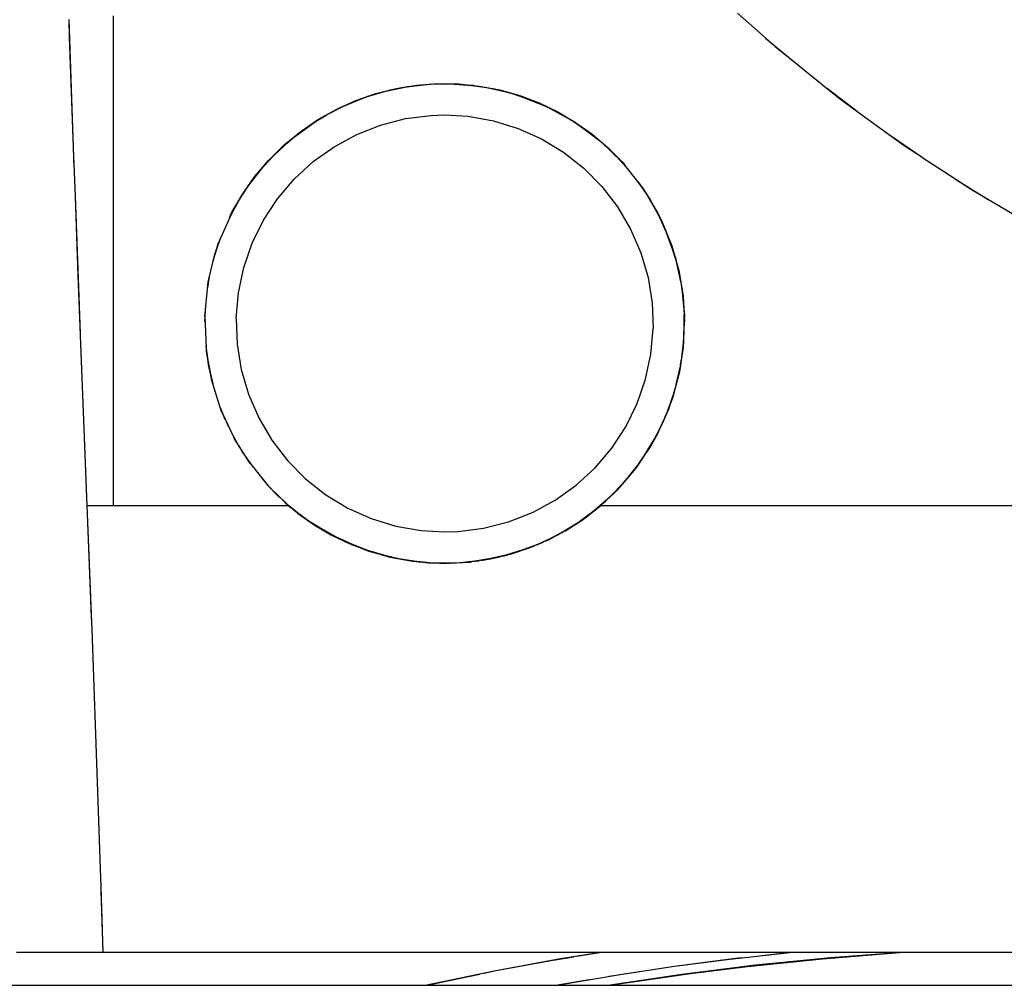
# Model space of a CAD drawing. Header units: millimetres. Extents: x 96940 to 101272, y 432237 to 434659.
# Tile 49 of 256: x 97675.243 to 97675.552, y 432611.753 to 432612.057. Entities that reach past the tile are written whole.
import ezdxf

# ---------------------------------------------------------------- set-up
doc = ezdxf.new("R2010")
doc.units = ezdxf.units.MM
doc.layers.add('citadis', color=7, linetype='Continuous')

msp = doc.modelspace()

# ---------------------------------------------------------------- linework, layer by layer
at = {"layer": 'citadis', "color": 7}
for p, q in [((97675.27219, 432612.02714), (97675.27219, 432612.05813)), ((97675.46835, 432612.05893), (97675.47719, 432612.05107)), ((97675.25806, 432612.05692), (97675.2597, 432612.01045)), ((97675.25806, 432612.05684), (97675.25824, 432612.05141)), ((97675.25824, 432612.05141), (97675.25958, 432612.01384)), ((97675.47718, 432612.05108), (97675.48604, 432612.04369)), ((97675.47719, 432612.05107), (97675.48031, 432612.0483)), ((97675.48031, 432612.0483), (97675.48603, 432612.0437)), ((97675.48603, 432612.0437), (97675.4966, 432612.03518)), ((97675.35825, 432612.03455), (97675.36423, 432612.03576)), ((97675.35825, 432612.03455), (97675.36423, 432612.03576)), ((97675.36002, 432612.035), (97675.36266, 432612.03551)), ((97675.361, 432612.03524), (97675.36749, 432612.03629)), ((97675.361, 432612.03524), (97675.36749, 432612.03629)), ((97675.36266, 432612.03551), (97675.36474, 432612.03592)), ((97675.36279, 432612.03554), (97675.36443, 432612.03581)), ((97675.36279, 432612.03554), (97675.36443, 432612.03581)), ((97675.36303, 432612.03558), (97675.36443, 432612.03581)), ((97675.36303, 432612.03558), (97675.36443, 432612.03581)), ((97675.36345, 432612.03561), (97675.3662, 432612.03601)), ((97675.36443, 432612.03581), (97675.36577, 432612.03602)), ((97675.36443, 432612.03581), (97675.36577, 432612.03602)), ((97675.36462, 432612.03583), (97675.36927, 432612.03636)), ((97675.36462, 432612.03583), (97675.36927, 432612.03636)), ((97675.36474, 432612.03592), (97675.36584, 432612.03602)), ((97675.36584, 432612.03602), (97675.37179, 432612.0366)), ((97675.36749, 432612.03629), (97675.37405, 432612.03677)), ((97675.36749, 432612.03629), (97675.37405, 432612.03677)), ((97675.36749, 432612.03629), (97675.3675, 432612.03629)), ((97675.36749, 432612.03629), (97675.36749, 432612.03629)), ((97675.36749, 432612.03629), (97675.36749, 432612.03629)), ((97675.36749, 432612.03629), (97675.3675, 432612.03629)), ((97675.37132, 432612.03656), (97675.37733, 432612.03672)), ((97675.37132, 432612.03656), (97675.37733, 432612.03672)), ((97675.37179, 432612.0366), (97675.37304, 432612.03673)), ((97675.37197, 432612.03662), (97675.37364, 432612.03674)), ((97675.37197, 432612.03662), (97675.37364, 432612.03674)), ((97675.37304, 432612.03673), (97675.37366, 432612.03674)), ((97675.37366, 432612.03674), (97675.37457, 432612.03676)), ((97675.37404, 432612.03677), (97675.37405, 432612.03677)), ((97675.37404, 432612.03677), (97675.37405, 432612.03677)), ((97675.37405, 432612.03677), (97675.37405, 432612.03677)), ((97675.37405, 432612.03677), (97675.37405, 432612.03677)), ((97675.37405, 432612.03677), (97675.38061, 432612.03667)), ((97675.37405, 432612.03677), (97675.38061, 432612.03667)), ((97675.37457, 432612.03676), (97675.37625, 432612.0368)), ((97675.37459, 432612.03676), (97675.37744, 432612.03672)), ((97675.37459, 432612.03676), (97675.37744, 432612.03672)), ((97675.3748, 432612.03677), (97675.37744, 432612.03672)), ((97675.3748, 432612.03677), (97675.37744, 432612.03672)), ((97675.37625, 432612.0368), (97675.37763, 432612.03672)), ((97675.37699, 432612.03673), (97675.37725, 432612.03674)), ((97675.37744, 432612.03672), (97675.37752, 432612.03672)), ((97675.37744, 432612.03672), (97675.37752, 432612.03672)), ((97675.37755, 432612.03672), (97675.38287, 432612.0364)), ((97675.37755, 432612.03672), (97675.38287, 432612.0364)), ((97675.37763, 432612.03672), (97675.38388, 432612.03634)), ((97675.38061, 432612.03667), (97675.38061, 432612.03667)), ((97675.38061, 432612.03667), (97675.38061, 432612.03667)), ((97675.38061, 432612.03667), (97675.38061, 432612.03667)), ((97675.38061, 432612.03667), (97675.38061, 432612.03667)), ((97675.38061, 432612.03667), (97675.38713, 432612.03601)), ((97675.38061, 432612.03667), (97675.38713, 432612.03601)), ((97675.38217, 432612.03644), (97675.3847, 432612.03623)), ((97675.38388, 432612.03634), (97675.38526, 432612.03626)), ((97675.38397, 432612.03634), (97675.38608, 432612.03612)), ((97675.38397, 432612.03634), (97675.38608, 432612.03612)), ((97675.38402, 432612.03633), (97675.39011, 432612.03543)), ((97675.38402, 432612.03633), (97675.39011, 432612.03543)), ((97675.38526, 432612.03626), (97675.3861, 432612.03612)), ((97675.3861, 432612.03612), (97675.39192, 432612.03513)), ((97675.38713, 432612.03601), (97675.38713, 432612.03601)), ((97675.38713, 432612.03601), (97675.38713, 432612.03601)), ((97675.38713, 432612.03601), (97675.38713, 432612.03601)), ((97675.38713, 432612.03601), (97675.38713, 432612.03601)), ((97675.38713, 432612.03601), (97675.39356, 432612.03479)), ((97675.38713, 432612.03601), (97675.39356, 432612.03479)), ((97675.38946, 432612.03553), (97675.39196, 432612.03502)), ((97675.39049, 432612.03537), (97675.39643, 432612.03397)), ((97675.39049, 432612.03537), (97675.39643, 432612.03397)), ((97675.34476, 432612.02984), (97675.35087, 432612.03233)), ((97675.34838, 432612.03147), (97675.35461, 432612.03363)), ((97675.34838, 432612.03147), (97675.35461, 432612.03363)), ((97675.34915, 432612.03163), (97675.35146, 432612.03254)), ((97675.34915, 432612.03163), (97675.35146, 432612.03254)), ((97675.35087, 432612.03233), (97675.35207, 432612.03282)), ((97675.35105, 432612.0324), (97675.35177, 432612.03265)), ((97675.35105, 432612.0324), (97675.35177, 432612.03265)), ((97675.35114, 432612.03244), (97675.35177, 432612.03265)), ((97675.35114, 432612.03244), (97675.35177, 432612.03265)), ((97675.35154, 432612.03258), (97675.35237, 432612.0329)), ((97675.35177, 432612.03265), (97675.35309, 432612.03311)), ((97675.35177, 432612.03265), (97675.35309, 432612.03311)), ((97675.35202, 432612.03273), (97675.35778, 432612.03443)), ((97675.35202, 432612.03273), (97675.35778, 432612.03443)), ((97675.35207, 432612.03282), (97675.3532, 432612.03314)), ((97675.3532, 432612.03314), (97675.35744, 432612.03435)), ((97675.35461, 432612.03363), (97675.361, 432612.03524)), ((97675.35461, 432612.03363), (97675.361, 432612.03524)), ((97675.35461, 432612.03363), (97675.35461, 432612.03363)), ((97675.35461, 432612.03363), (97675.35461, 432612.03363)), ((97675.35461, 432612.03363), (97675.35461, 432612.03363)), ((97675.35461, 432612.03363), (97675.35461, 432612.03363)), ((97675.35616, 432612.03395), (97675.3589, 432612.03468)), ((97675.35744, 432612.03435), (97675.3591, 432612.03482)), ((97675.35776, 432612.03444), (97675.35803, 432612.03451)), ((97675.35776, 432612.03444), (97675.35803, 432612.03451)), ((97675.35781, 432612.03445), (97675.35803, 432612.03451)), ((97675.35781, 432612.03445), (97675.35803, 432612.03451)), ((97675.35803, 432612.03451), (97675.35995, 432612.03498)), ((97675.35803, 432612.03451), (97675.35995, 432612.03498)), ((97675.3591, 432612.03482), (97675.36002, 432612.035)), ((97675.36099, 432612.03524), (97675.361, 432612.03524)), ((97675.36099, 432612.03524), (97675.361, 432612.03524)), ((97675.361, 432612.03524), (97675.361, 432612.03524)), ((97675.361, 432612.03524), (97675.361, 432612.03524)), ((97675.3907, 432612.03533), (97675.39231, 432612.03503)), ((97675.3907, 432612.03533), (97675.39231, 432612.03503)), ((97675.39192, 432612.03513), (97675.39868, 432612.03339)), ((97675.39355, 432612.03479), (97675.39356, 432612.03479)), ((97675.39355, 432612.03479), (97675.39356, 432612.03479)), ((97675.39356, 432612.03479), (97675.39356, 432612.03479)), ((97675.39356, 432612.03479), (97675.39356, 432612.03479)), ((97675.39356, 432612.03479), (97675.39984, 432612.03302)), ((97675.39356, 432612.03479), (97675.39984, 432612.03302)), ((97675.39681, 432612.03387), (97675.40084, 432612.03254)), ((97675.39681, 432612.03387), (97675.40084, 432612.03254)), ((97675.39698, 432612.03383), (97675.39907, 432612.03324)), ((97675.39698, 432612.03383), (97675.39907, 432612.03324)), ((97675.39868, 432612.03339), (97675.40832, 432612.02961)), ((97675.39984, 432612.03302), (97675.39984, 432612.03302)), ((97675.39984, 432612.03302), (97675.39984, 432612.03302)), ((97675.39984, 432612.03302), (97675.40594, 432612.03071)), ((97675.39984, 432612.03302), (97675.40594, 432612.03071)), ((97675.49657, 432612.03521), (97675.50592, 432612.02811)), ((97675.4966, 432612.03518), (97675.50028, 432612.03222)), ((97675.34052, 432612.02771), (97675.34507, 432612.02996)), ((97675.34052, 432612.02771), (97675.34507, 432612.02996)), ((97675.34237, 432612.02876), (97675.34838, 432612.03147)), ((97675.34237, 432612.02876), (97675.34838, 432612.03147)), ((97675.3428, 432612.02896), (97675.34451, 432612.02974)), ((97675.3428, 432612.02896), (97675.34451, 432612.02974)), ((97675.34305, 432612.0291), (97675.34358, 432612.02936)), ((97675.34314, 432612.02914), (97675.34416, 432612.02959)), ((97675.34314, 432612.02914), (97675.34416, 432612.02959)), ((97675.34358, 432612.02936), (97675.34476, 432612.02984)), ((97675.344, 432612.02952), (97675.34404, 432612.02955)), ((97675.34838, 432612.03147), (97675.34839, 432612.03147)), ((97675.34838, 432612.03146), (97675.34838, 432612.03147)), ((97675.34838, 432612.03146), (97675.34838, 432612.03147)), ((97675.34838, 432612.03147), (97675.34839, 432612.03147)), ((97675.40594, 432612.03071), (97675.41181, 432612.0279)), ((97675.40594, 432612.03071), (97675.41181, 432612.0279)), ((97675.40642, 432612.03036), (97675.40887, 432612.02931)), ((97675.40642, 432612.03036), (97675.40887, 432612.02931)), ((97675.40732, 432612.02997), (97675.40943, 432612.029)), ((97675.40832, 432612.02961), (97675.41708, 432612.0248)), ((97675.40887, 432612.02931), (97675.40903, 432612.02922)), ((97675.40887, 432612.02931), (97675.40903, 432612.02922)), ((97675.50028, 432612.03222), (97675.50589, 432612.02814)), ((97675.27219, 432612.00661), (97675.27219, 432612.02714)), ((97675.33537, 432612.02464), (97675.33919, 432612.02697)), ((97675.33537, 432612.02464), (97675.33919, 432612.02697)), ((97675.33661, 432612.02555), (97675.34237, 432612.02876)), ((97675.33661, 432612.02555), (97675.34237, 432612.02876)), ((97675.33673, 432612.02562), (97675.33757, 432612.02608)), ((97675.33757, 432612.02608), (97675.34278, 432612.02895)), ((97675.33892, 432612.02681), (97675.34163, 432612.02826)), ((97675.34237, 432612.02876), (97675.34237, 432612.02876)), ((97675.34237, 432612.02876), (97675.34237, 432612.02876)), ((97675.34237, 432612.02876), (97675.34237, 432612.02876)), ((97675.34237, 432612.02876), (97675.34237, 432612.02876)), ((97675.34278, 432612.02895), (97675.34305, 432612.0291)), ((97675.36397, 432612.02576), (97675.372, 432612.02678)), ((97675.372, 432612.02678), (97675.37625, 432612.02691)), ((97675.37625, 432612.02691), (97675.38365, 432612.0265)), ((97675.38365, 432612.0265), (97675.39162, 432612.02509)), ((97675.41181, 432612.0279), (97675.41181, 432612.0279)), ((97675.41181, 432612.0279), (97675.41181, 432612.0279)), ((97675.41181, 432612.0279), (97675.4174, 432612.0246)), ((97675.41181, 432612.0279), (97675.4174, 432612.0246)), ((97675.50589, 432612.02814), (97675.51651, 432612.02041)), ((97675.32902, 432612.02009), (97675.33668, 432612.02559)), ((97675.33116, 432612.02184), (97675.33661, 432612.02555)), ((97675.33116, 432612.02184), (97675.33661, 432612.02555)), ((97675.33668, 432612.02559), (97675.33673, 432612.02562)), ((97675.33669, 432612.02559), (97675.33719, 432612.02587)), ((97675.33669, 432612.02559), (97675.33719, 432612.02587)), ((97675.3368, 432612.02565), (97675.33684, 432612.02568)), ((97675.33692, 432612.02572), (97675.33696, 432612.02575)), ((97675.33692, 432612.02572), (97675.33696, 432612.02575)), ((97675.3486, 432612.0208), (97675.35613, 432612.02375)), ((97675.35613, 432612.02375), (97675.36397, 432612.02576)), ((97675.39162, 432612.02509), (97675.39935, 432612.02271)), ((97675.4151, 432612.02588), (97675.41593, 432612.02538)), ((97675.41546, 432612.02569), (97675.41868, 432612.02359)), ((97675.41546, 432612.02569), (97675.41868, 432612.02359)), ((97675.41673, 432612.02499), (97675.41716, 432612.02473)), ((97675.41673, 432612.02499), (97675.41716, 432612.02473)), ((97675.41708, 432612.0248), (97675.42541, 432612.01853)), ((97675.41739, 432612.0246), (97675.4174, 432612.0246)), ((97675.41739, 432612.0246), (97675.4174, 432612.0246)), ((97675.4174, 432612.0246), (97675.4174, 432612.02459)), ((97675.4174, 432612.0246), (97675.4174, 432612.02459)), ((97675.4174, 432612.0246), (97675.42267, 432612.02083)), ((97675.4174, 432612.0246), (97675.42267, 432612.02083)), ((97675.32584, 432612.01749), (97675.33116, 432612.02184)), ((97675.32584, 432612.01749), (97675.33116, 432612.02184)), ((97675.32757, 432612.01892), (97675.32874, 432612.01989)), ((97675.32757, 432612.01892), (97675.32874, 432612.01989)), ((97675.32814, 432612.01946), (97675.32902, 432612.02009)), ((97675.34149, 432612.01694), (97675.3486, 432612.0208)), ((97675.39935, 432612.02271), (97675.40673, 432612.0194)), ((97675.42267, 432612.02083), (97675.42267, 432612.02083)), ((97675.42267, 432612.02083), (97675.42267, 432612.02083)), ((97675.42267, 432612.02083), (97675.42759, 432612.01664)), ((97675.42267, 432612.02083), (97675.42759, 432612.01664)), ((97675.51641, 432612.02047), (97675.52637, 432612.01364)), ((97675.51651, 432612.02041), (97675.52071, 432612.01735)), ((97675.32086, 432612.01257), (97675.32744, 432612.0188)), ((97675.32094, 432612.01267), (97675.32584, 432612.01749)), ((97675.32094, 432612.01267), (97675.32584, 432612.01749)), ((97675.32584, 432612.01749), (97675.32584, 432612.01749)), ((97675.32584, 432612.01749), (97675.32584, 432612.01749)), ((97675.32641, 432612.01782), (97675.3285, 432612.01966)), ((97675.32641, 432612.01782), (97675.3285, 432612.01966)), ((97675.32744, 432612.0188), (97675.32814, 432612.01946)), ((97675.3278, 432612.01914), (97675.32868, 432612.01985)), ((97675.3278, 432612.01914), (97675.32868, 432612.01985)), ((97675.33491, 432612.01224), (97675.34149, 432612.01694)), ((97675.40673, 432612.0194), (97675.41365, 432612.0152)), ((97675.42471, 432612.01906), (97675.42513, 432612.01873)), ((97675.42471, 432612.01906), (97675.42513, 432612.01873)), ((97675.42513, 432612.01873), (97675.42723, 432612.01678)), ((97675.42513, 432612.01873), (97675.42723, 432612.01678)), ((97675.42541, 432612.01853), (97675.43197, 432612.01222)), ((97675.52071, 432612.01735), (97675.52626, 432612.01371)), ((97675.25958, 432612.01384), (97675.26004, 432612.00138)), ((97675.31949, 432612.01096), (97675.32238, 432612.01401)), ((97675.31949, 432612.01096), (97675.32238, 432612.01401)), ((97675.41365, 432612.0152), (97675.42, 432612.01018)), ((97675.42759, 432612.01664), (97675.43213, 432612.01205)), ((97675.42759, 432612.01664), (97675.43213, 432612.01205)), ((97675.52627, 432612.0137), (97675.53694, 432612.0067)), ((97675.31508, 432612.00539), (97675.31938, 432612.01083)), ((97675.31651, 432612.00744), (97675.32094, 432612.01267)), ((97675.31651, 432612.00744), (97675.32094, 432612.01267)), ((97675.31909, 432612.01046), (97675.32098, 432612.01253)), ((97675.31934, 432612.01077), (97675.31962, 432612.01109)), ((97675.31934, 432612.01077), (97675.31962, 432612.01109)), ((97675.31938, 432612.01083), (97675.32009, 432612.01172)), ((97675.31972, 432612.01126), (97675.32085, 432612.01257)), ((97675.31972, 432612.01126), (97675.32085, 432612.01257)), ((97675.32009, 432612.01172), (97675.32081, 432612.01253)), ((97675.32081, 432612.01253), (97675.32086, 432612.01257)), ((97675.32094, 432612.01267), (97675.32095, 432612.01267)), ((97675.32094, 432612.01267), (97675.32094, 432612.01267)), ((97675.32094, 432612.01267), (97675.32094, 432612.01267)), ((97675.32094, 432612.01267), (97675.32095, 432612.01267)), ((97675.32896, 432612.00676), (97675.33491, 432612.01224)), ((97675.43052, 432612.01362), (97675.4332, 432612.01066)), ((97675.43052, 432612.01362), (97675.4332, 432612.01066)), ((97675.43169, 432612.01249), (97675.43202, 432612.01215)), ((97675.43169, 432612.01249), (97675.43202, 432612.01215)), ((97675.43197, 432612.01222), (97675.43772, 432612.00493)), ((97675.43213, 432612.01205), (97675.43289, 432612.01113)), ((97675.43213, 432612.01205), (97675.43289, 432612.01113)), ((97675.42, 432612.01018), (97675.42568, 432612.00442)), ((97675.27219, 432611.9723), (97675.27219, 432612.00661)), ((97675.31258, 432612.00183), (97675.31651, 432612.00744)), ((97675.31258, 432612.00183), (97675.31651, 432612.00744)), ((97675.31298, 432612.00223), (97675.31453, 432612.00461)), ((97675.31298, 432612.00223), (97675.31453, 432612.00461)), ((97675.31388, 432612.00368), (97675.31443, 432612.00457)), ((97675.31403, 432612.00392), (97675.3148, 432612.00505)), ((97675.31403, 432612.00392), (97675.3148, 432612.00505)), ((97675.31408, 432612.00391), (97675.31578, 432612.00628)), ((97675.31423, 432612.00426), (97675.31475, 432612.00498)), ((97675.31423, 432612.00426), (97675.31475, 432612.00498)), ((97675.31443, 432612.00457), (97675.31508, 432612.00539)), ((97675.31505, 432612.00535), (97675.31509, 432612.00541)), ((97675.31505, 432612.00535), (97675.31509, 432612.00541)), ((97675.31651, 432612.00744), (97675.31651, 432612.00744)), ((97675.31651, 432612.00744), (97675.31651, 432612.00744)), ((97675.32373, 432612.00059), (97675.32896, 432612.00676)), ((97675.42568, 432612.00442), (97675.4306, 432611.99801)), ((97675.43639, 432612.00662), (97675.43853, 432612.00374)), ((97675.43639, 432612.00662), (97675.43853, 432612.00374)), ((97675.43728, 432612.00558), (97675.44081, 432612.00039)), ((97675.43728, 432612.00558), (97675.44081, 432612.00039)), ((97675.43772, 432612.00493), (97675.43867, 432612.00373)), ((97675.43792, 432612.00468), (97675.43907, 432612.00301)), ((97675.43792, 432612.00468), (97675.43907, 432612.00301)), ((97675.53682, 432612.00678), (97675.54714, 432612.00038)), ((97675.53695, 432612.0067), (97675.54158, 432612.00366)), ((97675.26004, 432612.00138), (97675.26166, 432611.95816)), ((97675.30918, 432611.99591), (97675.31258, 432612.00183)), ((97675.30918, 432611.99591), (97675.31258, 432612.00183)), ((97675.31055, 432611.99829), (97675.31388, 432612.00368)), ((97675.43822, 432612.00429), (97675.43907, 432612.00301)), ((97675.43822, 432612.00429), (97675.43907, 432612.00301)), ((97675.43866, 432612.00374), (97675.43899, 432612.00319)), ((97675.43867, 432612.00373), (97675.43958, 432612.0022)), ((97675.43903, 432612.00301), (97675.43956, 432612.00219)), ((97675.43903, 432612.00301), (97675.43956, 432612.00219)), ((97675.43907, 432612.00301), (97675.43929, 432612.00268)), ((97675.43907, 432612.00301), (97675.43929, 432612.00268)), ((97675.43937, 432612.00251), (97675.44272, 432611.99682)), ((97675.43937, 432612.00251), (97675.44272, 432611.99682)), ((97675.43958, 432612.0022), (97675.44215, 432611.99789)), ((97675.54158, 432612.00366), (97675.55881, 432611.9935)), ((97675.26005, 432612.00122), (97675.26096, 432611.97646)), ((97675.3091, 432611.99551), (97675.31072, 432611.99857)), ((97675.3091, 432611.99551), (97675.31072, 432611.99857)), ((97675.30979, 432611.99706), (97675.31055, 432611.99829)), ((97675.31003, 432611.99726), (97675.31113, 432611.99923)), ((97675.31929, 432611.99382), (97675.32373, 432612.00059)), ((97675.44081, 432612.00039), (97675.44462, 432611.99325)), ((97675.44081, 432612.00039), (97675.44462, 432611.99325)), ((97675.30548, 432611.98729), (97675.30961, 432611.99665)), ((97675.30861, 432611.99466), (97675.30918, 432611.99591)), ((97675.30861, 432611.99466), (97675.30918, 432611.99591)), ((97675.30961, 432611.99665), (97675.30979, 432611.99706)), ((97675.30963, 432611.99671), (97675.3103, 432611.99789)), ((97675.30963, 432611.99671), (97675.3103, 432611.99789)), ((97675.30972, 432611.99691), (97675.30982, 432611.99712)), ((97675.30972, 432611.99691), (97675.30982, 432611.99712)), ((97675.4306, 432611.99801), (97675.43471, 432611.99103)), ((97675.44215, 432611.99789), (97675.44314, 432611.99623)), ((97675.44244, 432611.99739), (97675.4432, 432611.996)), ((97675.44244, 432611.99739), (97675.4432, 432611.996)), ((97675.44273, 432611.99692), (97675.4432, 432611.996)), ((97675.44273, 432611.99692), (97675.4432, 432611.996)), ((97675.44314, 432611.99623), (97675.44428, 432611.9939)), ((97675.44316, 432611.99599), (97675.44361, 432611.99509)), ((97675.44316, 432611.99599), (97675.44361, 432611.99509)), ((97675.4432, 432611.996), (97675.44409, 432611.99428)), ((97675.4432, 432611.996), (97675.44409, 432611.99428)), ((97675.44326, 432611.99596), (97675.44359, 432611.99524)), ((97675.44345, 432611.99545), (97675.44576, 432611.99032)), ((97675.44345, 432611.99545), (97675.44576, 432611.99032)), ((97675.31573, 432611.98656), (97675.31929, 432611.99382)), ((97675.44428, 432611.9939), (97675.44476, 432611.99291)), ((97675.44462, 432611.99325), (97675.44462, 432611.99325)), ((97675.44462, 432611.99325), (97675.44462, 432611.99325)), ((97675.44462, 432611.99325), (97675.44764, 432611.98574)), ((97675.44462, 432611.99325), (97675.44764, 432611.98574)), ((97675.44476, 432611.99291), (97675.44497, 432611.99247)), ((97675.44478, 432611.99287), (97675.44522, 432611.9918)), ((97675.44478, 432611.99287), (97675.44522, 432611.9918)), ((97675.44497, 432611.99247), (97675.44536, 432611.99141)), ((97675.445, 432611.99234), (97675.4451, 432611.99214)), ((97675.445, 432611.99234), (97675.4451, 432611.99214)), ((97675.43471, 432611.99103), (97675.43792, 432611.98361)), ((97675.44536, 432611.99141), (97675.44833, 432611.98333)), ((97675.30372, 432611.98182), (97675.3052, 432611.98652)), ((97675.30372, 432611.98182), (97675.3052, 432611.98652)), ((97675.30407, 432611.98333), (97675.30588, 432611.98841)), ((97675.30407, 432611.98333), (97675.30588, 432611.98841)), ((97675.30427, 432611.98389), (97675.30507, 432611.98636)), ((97675.30433, 432611.98405), (97675.30534, 432611.98698)), ((97675.30433, 432611.98405), (97675.30534, 432611.98698)), ((97675.30478, 432611.98546), (97675.30531, 432611.9869)), ((97675.30478, 432611.98546), (97675.30531, 432611.9869)), ((97675.30489, 432611.98576), (97675.305, 432611.98614)), ((97675.30505, 432611.98631), (97675.30516, 432611.98656)), ((97675.30507, 432611.98636), (97675.30548, 432611.98729)), ((97675.31308, 432611.97891), (97675.31573, 432611.98656)), ((97675.30215, 432611.97524), (97675.30405, 432611.98319)), ((97675.30347, 432611.98118), (97675.30407, 432611.98333)), ((97675.30347, 432611.98118), (97675.30407, 432611.98333)), ((97675.30351, 432611.98095), (97675.30415, 432611.98319)), ((97675.30405, 432611.98319), (97675.30427, 432611.98389)), ((97675.30407, 432611.98333), (97675.30407, 432611.98333)), ((97675.30407, 432611.98333), (97675.30407, 432611.98333)), ((97675.30433, 432611.98406), (97675.30433, 432611.98407)), ((97675.30433, 432611.98406), (97675.30433, 432611.98407)), ((97675.43792, 432611.98361), (97675.44019, 432611.97584)), ((97675.44764, 432611.98574), (97675.44984, 432611.97797)), ((97675.44764, 432611.98574), (97675.44984, 432611.97797)), ((97675.44774, 432611.98493), (97675.44874, 432611.98188)), ((97675.44774, 432611.98493), (97675.44874, 432611.98188)), ((97675.44833, 432611.98333), (97675.44881, 432611.982)), ((97675.44844, 432611.98303), (97675.44903, 432611.981)), ((97675.44844, 432611.98303), (97675.44903, 432611.981)), ((97675.44863, 432611.98249), (97675.44901, 432611.98107)), ((97675.44863, 432611.98249), (97675.44901, 432611.98107)), ((97675.44881, 432611.982), (97675.44917, 432611.98035)), ((97675.44895, 432611.98131), (97675.44899, 432611.98119)), ((97675.44904, 432611.98081), (97675.44925, 432611.97998)), ((97675.44904, 432611.98081), (97675.44925, 432611.97998)), ((97675.44917, 432611.98035), (97675.45046, 432611.97432)), ((97675.3114, 432611.971), (97675.31308, 432611.97891)), ((97675.4497, 432611.97786), (97675.45052, 432611.974)), ((97675.4497, 432611.97786), (97675.45052, 432611.974)), ((97675.44984, 432611.97797), (97675.4512, 432611.96999)), ((97675.44984, 432611.97797), (97675.4512, 432611.96999)), ((97675.26096, 432611.97646), (97675.26178, 432611.95497)), ((97675.30171, 432611.97252), (97675.3023, 432611.9762)), ((97675.30176, 432611.97255), (97675.30232, 432611.97599)), ((97675.30184, 432611.97333), (97675.30194, 432611.9744)), ((97675.30188, 432611.97372), (97675.30195, 432611.9742)), ((97675.30193, 432611.9743), (97675.30196, 432611.97447)), ((97675.30194, 432611.9744), (97675.30215, 432611.97524)), ((97675.30195, 432611.9742), (97675.30209, 432611.975)), ((97675.30211, 432611.97499), (97675.30219, 432611.97543)), ((97675.44019, 432611.97584), (97675.44148, 432611.96786)), ((97675.45046, 432611.97432), (97675.45087, 432611.97244)), ((97675.27219, 432611.95528), (97675.27219, 432611.9723)), ((97675.30084, 432611.96348), (97675.30184, 432611.97333)), ((97675.30182, 432611.97317), (97675.30186, 432611.97345)), ((97675.31071, 432611.96294), (97675.3114, 432611.971)), ((97675.45066, 432611.97341), (97675.45075, 432611.97289)), ((97675.45066, 432611.97341), (97675.45075, 432611.97289)), ((97675.4507, 432611.9732), (97675.45075, 432611.97289)), ((97675.4507, 432611.9732), (97675.45075, 432611.97289)), ((97675.45071, 432611.97287), (97675.45086, 432611.97175)), ((97675.45071, 432611.97287), (97675.45086, 432611.97175)), ((97675.45075, 432611.97289), (97675.45093, 432611.9717)), ((97675.45075, 432611.97289), (97675.45093, 432611.9717)), ((97675.45076, 432611.97281), (97675.45089, 432611.97216)), ((97675.45081, 432611.97224), (97675.45144, 432611.96597)), ((97675.45081, 432611.97224), (97675.45144, 432611.96597)), ((97675.45087, 432611.97244), (97675.45097, 432611.97135)), ((97675.45097, 432611.97135), (97675.4514, 432611.96668)), ((97675.44148, 432611.96786), (97675.44179, 432611.95977)), ((97675.4512, 432611.96999), (97675.45169, 432611.96192)), ((97675.4512, 432611.96999), (97675.45169, 432611.96192)), ((97675.30083, 432611.9634), (97675.30094, 432611.96489)), ((97675.3009, 432611.962), (97675.30102, 432611.96527)), ((97675.30098, 432611.96427), (97675.30104, 432611.96549)), ((97675.4514, 432611.96668), (97675.45165, 432611.96404)), ((97675.45144, 432611.96604), (97675.45145, 432611.96589)), ((97675.45152, 432611.9654), (97675.45156, 432611.9648)), ((97675.45152, 432611.9654), (97675.45156, 432611.9648)), ((97675.45152, 432611.96478), (97675.45155, 432611.96359)), ((97675.45152, 432611.96478), (97675.45155, 432611.96359)), ((97675.45155, 432611.96509), (97675.45156, 432611.9648)), ((97675.45155, 432611.96509), (97675.45156, 432611.9648)), ((97675.45156, 432611.9648), (97675.45163, 432611.96331)), ((97675.45156, 432611.9648), (97675.45163, 432611.96331)), ((97675.30083, 432611.96345), (97675.30084, 432611.96348)), ((97675.30083, 432611.96344), (97675.30083, 432611.96346)), ((97675.30083, 432611.96345), (97675.30083, 432611.96344)), ((97675.30083, 432611.96344), (97675.30127, 432611.95365)), ((97675.30083, 432611.9634), (97675.30086, 432611.96183)), ((97675.31071, 432611.96294), (97675.31101, 432611.95485)), ((97675.45131, 432611.95382), (97675.45169, 432611.96192)), ((97675.45131, 432611.95382), (97675.45169, 432611.96192)), ((97675.45149, 432611.95757), (97675.45162, 432611.96305)), ((97675.45151, 432611.95831), (97675.45156, 432611.96414)), ((97675.45151, 432611.95831), (97675.45156, 432611.96414)), ((97675.45159, 432611.96405), (97675.45163, 432611.96356)), ((97675.45162, 432611.96305), (97675.45165, 432611.96404)), ((97675.44109, 432611.95171), (97675.44179, 432611.95977)), ((97675.45146, 432611.957), (97675.4515, 432611.95811)), ((97675.26178, 432611.95498), (97675.2638, 432611.90412)), ((97675.26179, 432611.95494), (97675.26188, 432611.95236)), ((97675.27219, 432611.90412), (97675.27219, 432611.95528)), ((97675.4507, 432611.94986), (97675.45142, 432611.95599)), ((97675.4507, 432611.94986), (97675.45142, 432611.95599)), ((97675.45135, 432611.95543), (97675.45145, 432611.95663)), ((97675.45135, 432611.95543), (97675.45145, 432611.95663)), ((97675.45135, 432611.9546), (97675.45143, 432611.95518)), ((97675.45137, 432611.95477), (97675.45145, 432611.95597)), ((97675.45137, 432611.95477), (97675.45145, 432611.95597)), ((97675.45139, 432611.95485), (97675.45139, 432611.95507)), ((97675.45143, 432611.95518), (97675.45149, 432611.95757)), ((97675.26188, 432611.95236), (97675.26283, 432611.92825)), ((97675.30119, 432611.9544), (97675.30166, 432611.95004)), ((97675.30126, 432611.9538), (97675.30128, 432611.95357)), ((97675.30127, 432611.95365), (97675.30132, 432611.95254)), ((97675.30128, 432611.95334), (97675.30156, 432611.95092)), ((97675.30129, 432611.95315), (97675.30142, 432611.95186)), ((97675.3013, 432611.95338), (97675.3021, 432611.94777)), ((97675.30132, 432611.95254), (97675.30158, 432611.95079)), ((97675.30134, 432611.9527), (97675.30137, 432611.95219)), ((97675.31101, 432611.95485), (97675.31231, 432611.94687)), ((97675.45007, 432611.94579), (97675.45131, 432611.95382)), ((97675.45007, 432611.94579), (97675.45131, 432611.95382)), ((97675.45069, 432611.9498), (97675.45135, 432611.9546)), ((97675.30158, 432611.95079), (97675.30177, 432611.94946)), ((97675.30166, 432611.95004), (97675.30295, 432611.94348)), ((97675.30177, 432611.94946), (97675.30193, 432611.94838)), ((97675.30179, 432611.94934), (97675.30216, 432611.94736)), ((97675.30189, 432611.94925), (97675.30251, 432611.9459)), ((97675.43941, 432611.9438), (97675.44109, 432611.95171)), ((97675.45028, 432611.94682), (97675.45069, 432611.9498)), ((97675.45045, 432611.9483), (97675.45074, 432611.95017)), ((97675.30193, 432611.94838), (97675.30282, 432611.94413)), ((97675.30207, 432611.94803), (97675.30221, 432611.94723)), ((97675.30216, 432611.94736), (97675.30234, 432611.94644)), ((97675.30216, 432611.94736), (97675.30272, 432611.94464)), ((97675.3023, 432611.94677), (97675.30333, 432611.94242)), ((97675.31231, 432611.94687), (97675.31458, 432611.9391)), ((97675.44796, 432611.93792), (97675.45007, 432611.94579)), ((97675.44796, 432611.93792), (97675.45007, 432611.94579)), ((97675.44885, 432611.94124), (97675.45015, 432611.9463)), ((97675.44909, 432611.94218), (97675.45039, 432611.94789)), ((97675.44909, 432611.94218), (97675.45039, 432611.94789)), ((97675.45015, 432611.9463), (97675.45028, 432611.94682)), ((97675.45018, 432611.94641), (97675.45041, 432611.94779)), ((97675.45018, 432611.94641), (97675.45041, 432611.94779)), ((97675.45027, 432611.94734), (97675.45049, 432611.94849)), ((97675.45027, 432611.94734), (97675.45049, 432611.94849)), ((97675.30282, 432611.94413), (97675.30288, 432611.94385)), ((97675.30288, 432611.94385), (97675.30571, 432611.93477)), ((97675.30295, 432611.94348), (97675.30311, 432611.94292)), ((97675.43677, 432611.93615), (97675.43941, 432611.9438)), ((97675.44651, 432611.9342), (97675.4485, 432611.93993)), ((97675.44651, 432611.9342), (97675.4485, 432611.93993)), ((97675.44822, 432611.93878), (97675.44885, 432611.94124)), ((97675.44832, 432611.93943), (97675.44864, 432611.94047)), ((97675.44832, 432611.93943), (97675.44864, 432611.94047)), ((97675.44851, 432611.94003), (97675.44904, 432611.94199)), ((97675.31458, 432611.9391), (97675.31779, 432611.93168)), ((97675.445, 432611.93031), (97675.44796, 432611.93792)), ((97675.445, 432611.93031), (97675.44796, 432611.93792)), ((97675.44614, 432611.9331), (97675.44751, 432611.93673)), ((97675.44614, 432611.9331), (97675.44751, 432611.93673)), ((97675.44662, 432611.93416), (97675.44761, 432611.93704)), ((97675.44761, 432611.93704), (97675.44809, 432611.93842)), ((97675.44809, 432611.93842), (97675.44822, 432611.93878)), ((97675.44815, 432611.93859), (97675.44831, 432611.93915)), ((97675.44815, 432611.93859), (97675.44831, 432611.93915)), ((97675.30563, 432611.93498), (97675.30657, 432611.93257)), ((97675.30568, 432611.9349), (97675.30591, 432611.93428)), ((97675.30571, 432611.93477), (97675.30603, 432611.93376)), ((97675.30579, 432611.93453), (97675.30583, 432611.93444)), ((97675.30581, 432611.93448), (97675.30583, 432611.93442)), ((97675.30583, 432611.93444), (97675.30632, 432611.93316)), ((97675.30583, 432611.93444), (97675.30642, 432611.93294)), ((97675.30598, 432611.9341), (97675.30834, 432611.92886)), ((97675.30602, 432611.934), (97675.30719, 432611.93131)), ((97675.30603, 432611.93376), (97675.30649, 432611.9328)), ((97675.43321, 432611.92889), (97675.43677, 432611.93615)), ((97675.44563, 432611.93199), (97675.44652, 432611.93422)), ((97675.44578, 432611.93231), (97675.44662, 432611.93416)), ((97675.44622, 432611.93327), (97675.44683, 432611.93477)), ((97675.44622, 432611.93327), (97675.44683, 432611.93477)), ((97675.30649, 432611.9328), (97675.30974, 432611.92587)), ((97675.31779, 432611.93168), (97675.32189, 432611.9247)), ((97675.44123, 432611.92303), (97675.445, 432611.93031)), ((97675.44123, 432611.92303), (97675.445, 432611.93031)), ((97675.44317, 432611.92677), (97675.44558, 432611.93186)), ((97675.44317, 432611.92677), (97675.44558, 432611.93186)), ((97675.44391, 432611.92821), (97675.44578, 432611.93231)), ((97675.44553, 432611.93177), (97675.44593, 432611.93269)), ((97675.44553, 432611.93177), (97675.44593, 432611.93269)), ((97675.26283, 432611.92825), (97675.2638, 432611.90412)), ((97675.42877, 432611.92212), (97675.43321, 432611.92889)), ((97675.44255, 432611.92546), (97675.44369, 432611.92771)), ((97675.44255, 432611.92546), (97675.44369, 432611.92771)), ((97675.44314, 432611.9265), (97675.44391, 432611.92821)), ((97675.30921, 432611.92694), (97675.31058, 432611.92421)), ((97675.30925, 432611.92692), (97675.31168, 432611.92252)), ((97675.30974, 432611.92587), (97675.31024, 432611.92482)), ((97675.30992, 432611.92551), (97675.31039, 432611.92458)), ((97675.31008, 432611.92515), (97675.31019, 432611.92498)), ((97675.31024, 432611.92482), (97675.31041, 432611.92455)), ((97675.31041, 432611.92455), (97675.31443, 432611.91814)), ((97675.31058, 432611.92421), (97675.31457, 432611.91791)), ((97675.32189, 432611.9247), (97675.32682, 432611.91829)), ((97675.43901, 432611.91971), (97675.44216, 432611.92483)), ((97675.43901, 432611.91971), (97675.44216, 432611.92483)), ((97675.44163, 432611.9238), (97675.44314, 432611.9265)), ((97675.44188, 432611.92438), (97675.44294, 432611.92633)), ((97675.44192, 432611.92443), (97675.44239, 432611.92527)), ((97675.44192, 432611.92443), (97675.44239, 432611.92527)), ((97675.4423, 432611.92501), (97675.44255, 432611.92546)), ((97675.4423, 432611.92501), (97675.44255, 432611.92546)), ((97675.44255, 432611.92546), (97675.44326, 432611.92677)), ((97675.44255, 432611.92546), (97675.44326, 432611.92677)), ((97675.31143, 432611.92298), (97675.31285, 432611.92066)), ((97675.42354, 432611.91595), (97675.42877, 432611.92212)), ((97675.43667, 432611.91618), (97675.44123, 432611.92303)), ((97675.43667, 432611.91618), (97675.44123, 432611.92303)), ((97675.43788, 432611.91801), (97675.44073, 432611.9222)), ((97675.43962, 432611.92056), (97675.44101, 432611.92269)), ((97675.43962, 432611.92056), (97675.44101, 432611.92269)), ((97675.44034, 432611.92163), (97675.44057, 432611.92202)), ((97675.44034, 432611.92163), (97675.44057, 432611.92202)), ((97675.4406, 432611.922), (97675.44079, 432611.92236)), ((97675.44073, 432611.9222), (97675.44103, 432611.92274)), ((97675.44103, 432611.92274), (97675.44163, 432611.9238)), ((97675.31281, 432611.92072), (97675.31562, 432611.91665)), ((97675.31443, 432611.91814), (97675.32075, 432611.91025)), ((97675.31457, 432611.91791), (97675.3151, 432611.91723)), ((97675.32682, 432611.91829), (97675.3325, 432611.91253)), ((97675.43408, 432611.91308), (97675.43779, 432611.91788)), ((97675.43408, 432611.91308), (97675.43779, 432611.91788)), ((97675.43654, 432611.91602), (97675.43788, 432611.91801)), ((97675.43738, 432611.91735), (97675.43858, 432611.91906)), ((97675.43751, 432611.91751), (97675.43809, 432611.91832)), ((97675.43751, 432611.91751), (97675.43809, 432611.91832)), ((97675.41759, 432611.91047), (97675.42354, 432611.91595)), ((97675.43137, 432611.90985), (97675.43667, 432611.91618)), ((97675.43137, 432611.90985), (97675.43667, 432611.91618)), ((97675.43403, 432611.91303), (97675.43636, 432611.91576)), ((97675.43541, 432611.91465), (97675.43652, 432611.91601)), ((97675.43541, 432611.91465), (97675.43652, 432611.91601)), ((97675.43578, 432611.91508), (97675.43589, 432611.91523)), ((97675.43578, 432611.91508), (97675.43589, 432611.91523)), ((97675.43588, 432611.9152), (97675.43598, 432611.91534)), ((97675.43636, 432611.91576), (97675.43654, 432611.91602)), ((97675.31867, 432611.91285), (97675.32101, 432611.91009)), ((97675.3325, 432611.91253), (97675.33885, 432611.90751)), ((97675.43111, 432611.9096), (97675.43403, 432611.91303)), ((97675.43208, 432611.9108), (97675.43333, 432611.9122)), ((97675.32018, 432611.91096), (97675.32433, 432611.90661)), ((97675.32028, 432611.91084), (97675.32129, 432611.90976)), ((97675.32031, 432611.9108), (97675.3204, 432611.91071)), ((97675.32075, 432611.91025), (97675.32709, 432611.90412)), ((97675.32082, 432611.91032), (97675.32147, 432611.90961)), ((97675.32121, 432611.90989), (97675.32236, 432611.90873)), ((97675.32129, 432611.90976), (97675.32162, 432611.90941)), ((97675.32129, 432611.90976), (97675.32176, 432611.90928)), ((97675.32172, 432611.90934), (97675.32641, 432611.90483)), ((97675.41101, 432611.90577), (97675.41759, 432611.91047)), ((97675.4254, 432611.90412), (97675.43137, 432611.90985)), ((97675.4254, 432611.90412), (97675.43137, 432611.90985)), ((97675.4254, 432611.90412), (97675.43086, 432611.9093)), ((97675.42842, 432611.90701), (97675.43253, 432611.91127)), ((97675.42842, 432611.90701), (97675.43253, 432611.91127)), ((97675.42919, 432611.90771), (97675.43109, 432611.90957)), ((97675.42919, 432611.90771), (97675.43109, 432611.90957)), ((97675.43024, 432611.90871), (97675.43048, 432611.90898)), ((97675.43024, 432611.90871), (97675.43048, 432611.90898)), ((97675.43086, 432611.9093), (97675.43111, 432611.9096)), ((97675.43236, 432611.91109), (97675.43276, 432611.91154)), ((97675.43236, 432611.91109), (97675.43276, 432611.91154)), ((97675.33885, 432611.90751), (97675.34577, 432611.90331)), ((97675.4039, 432611.90191), (97675.41101, 432611.90577)), ((97675.422, 432611.90147), (97675.42822, 432611.90682)), ((97675.42306, 432611.90229), (97675.42688, 432611.90553)), ((97675.2638, 432611.90412), (97675.26567, 432611.90412)), ((97675.2638, 432611.90412), (97675.26523, 432611.86727)), ((97675.2638, 432611.90412), (97675.26517, 432611.8691)), ((97675.26567, 432611.90412), (97675.26755, 432611.90412)), ((97675.26755, 432611.90412), (97675.26987, 432611.90412)), ((97675.26987, 432611.90412), (97675.27219, 432611.90412)), ((97675.27219, 432611.90412), (97675.32709, 432611.90412)), ((97675.32598, 432611.9052), (97675.32962, 432611.90208)), ((97675.32621, 432611.90497), (97675.32671, 432611.90453)), ((97675.32623, 432611.905), (97675.32689, 432611.90442)), ((97675.32648, 432611.90471), (97675.32684, 432611.90443)), ((97675.32671, 432611.90453), (97675.32959, 432611.9021)), ((97675.32671, 432611.90453), (97675.3285, 432611.90298)), ((97675.32709, 432611.90412), (97675.33327, 432611.89953)), ((97675.32717, 432611.90418), (97675.3316, 432611.90069)), ((97675.34577, 432611.90331), (97675.35315, 432611.9)), ((97675.4183, 432611.89887), (97675.4254, 432611.90412)), ((97675.42031, 432611.90011), (97675.4254, 432611.90412)), ((97675.4254, 432611.90412), (97675.72772, 432611.90412)), ((97675.44314, 432611.90412), (97675.4608, 432611.90412)), ((97675.52071, 432611.90412), (97675.5258, 432611.90412)), ((97675.52704, 432611.90412), (97675.54158, 432611.90412)), ((97675.32953, 432611.90214), (97675.32957, 432611.90212)), ((97675.32978, 432611.90194), (97675.33002, 432611.90173)), ((97675.33002, 432611.90173), (97675.3352, 432611.89806)), ((97675.33327, 432611.89953), (97675.33729, 432611.89695)), ((97675.35315, 432611.9), (97675.36088, 432611.89762)), ((97675.39636, 432611.89896), (97675.4039, 432611.90191)), ((97675.41487, 432611.89655), (97675.42009, 432611.89997)), ((97675.41804, 432611.89865), (97675.42213, 432611.90156)), ((97675.41923, 432611.8994), (97675.42008, 432611.89996)), ((97675.41988, 432611.89981), (97675.42006, 432611.89995)), ((97675.42016, 432611.90001), (97675.42031, 432611.90011)), ((97675.33442, 432611.89872), (97675.33792, 432611.89645)), ((97675.3352, 432611.89806), (97675.33626, 432611.89743)), ((97675.33631, 432611.8974), (97675.33787, 432611.89648)), ((97675.33632, 432611.89739), (97675.33783, 432611.8965)), ((97675.33634, 432611.89738), (97675.33787, 432611.89648)), ((97675.33634, 432611.89738), (97675.33784, 432611.8965)), ((97675.33729, 432611.89695), (97675.34199, 432611.89438)), ((97675.33761, 432611.89663), (97675.33777, 432611.89653)), ((97675.33805, 432611.89637), (97675.34068, 432611.89482)), ((97675.36088, 432611.89762), (97675.36885, 432611.89622)), ((97675.36885, 432611.89622), (97675.37625, 432611.8958)), ((97675.3805, 432611.89593), (97675.38852, 432611.89696)), ((97675.38852, 432611.89696), (97675.39636, 432611.89896)), ((97675.41178, 432611.89487), (97675.41592, 432611.89731)), ((97675.41296, 432611.89557), (97675.4183, 432611.89887)), ((97675.41404, 432611.89609), (97675.41487, 432611.89655)), ((97675.41629, 432611.89754), (97675.41868, 432611.8991)), ((97675.34068, 432611.89482), (97675.34642, 432611.89205)), ((97675.34199, 432611.89438), (97675.34702, 432611.89202)), ((97675.37625, 432611.8958), (97675.3805, 432611.89593)), ((97675.40558, 432611.892), (97675.40946, 432611.89373)), ((97675.40597, 432611.89207), (97675.41178, 432611.89487)), ((97675.40794, 432611.89294), (97675.40915, 432611.89346)), ((97675.40915, 432611.89346), (97675.41067, 432611.89428)), ((97675.40946, 432611.89373), (97675.41296, 432611.89557)), ((97675.40963, 432611.89383), (97675.41223, 432611.89513)), ((97675.41152, 432611.89474), (97675.41373, 432611.89593)), ((97675.41159, 432611.89477), (97675.41195, 432611.89496)), ((97675.41177, 432611.89486), (97675.41178, 432611.89487)), ((97675.41178, 432611.89487), (97675.41368, 432611.8959)), ((97675.41178, 432611.89487), (97675.41351, 432611.89579)), ((97675.41295, 432611.89549), (97675.41336, 432611.8957)), ((97675.34522, 432611.89272), (97675.34867, 432611.89124)), ((97675.34642, 432611.89205), (97675.34659, 432611.89199)), ((97675.34683, 432611.8919), (97675.34764, 432611.89159)), ((97675.34683, 432611.8919), (97675.34759, 432611.89161)), ((97675.34686, 432611.89188), (97675.34756, 432611.89162)), ((97675.34686, 432611.89188), (97675.34753, 432611.89163)), ((97675.34695, 432611.89184), (97675.34753, 432611.89163)), ((97675.34702, 432611.89202), (97675.35205, 432611.89009)), ((97675.34845, 432611.89128), (97675.35241, 432611.88977)), ((97675.35205, 432611.89009), (97675.357, 432611.88858)), ((97675.39586, 432611.8887), (97675.40093, 432611.89026)), ((97675.397, 432611.88882), (97675.40317, 432611.89088)), ((97675.40093, 432611.89026), (97675.40558, 432611.892)), ((97675.40317, 432611.89088), (97675.40442, 432611.89142)), ((97675.40389, 432611.89129), (97675.40597, 432611.89207)), ((97675.40509, 432611.8917), (97675.40722, 432611.89263)), ((97675.40516, 432611.89173), (97675.40597, 432611.89207)), ((97675.40578, 432611.89194), (97675.40598, 432611.89202)), ((97675.4058, 432611.89201), (97675.40611, 432611.89214)), ((97675.40597, 432611.89207), (97675.40712, 432611.89258)), ((97675.40597, 432611.89207), (97675.40701, 432611.89252)), ((97675.40661, 432611.89233), (97675.40696, 432611.8925)), ((97675.35241, 432611.88977), (97675.35551, 432611.88888)), ((97675.35584, 432611.88881), (97675.35988, 432611.88784)), ((97675.35609, 432611.88872), (97675.35764, 432611.88828)), ((97675.3561, 432611.88872), (97675.35628, 432611.88867)), ((97675.35616, 432611.8887), (97675.35762, 432611.88828)), ((97675.35621, 432611.88868), (97675.35633, 432611.88865)), ((97675.357, 432611.88858), (97675.3618, 432611.88746)), ((97675.358, 432611.88817), (97675.35858, 432611.88801)), ((97675.35858, 432611.88801), (97675.3649, 432611.88677)), ((97675.3618, 432611.88746), (97675.36659, 432611.88669)), ((97675.36372, 432611.88709), (97675.3679, 432611.88645)), ((97675.38556, 432611.88661), (97675.38717, 432611.8868)), ((97675.38575, 432611.88667), (97675.39074, 432611.8875)), ((97675.3876, 432611.88684), (97675.39068, 432611.8873)), ((97675.39068, 432611.8873), (97675.39364, 432611.88801)), ((97675.39074, 432611.8875), (97675.39586, 432611.8887)), ((97675.39367, 432611.88808), (97675.39505, 432611.8884)), ((97675.3944, 432611.88822), (97675.39795, 432611.88923)), ((97675.39498, 432611.88833), (97675.39627, 432611.88864)), ((97675.39504, 432611.88835), (97675.39626, 432611.88864)), ((97675.39513, 432611.88836), (97675.39619, 432611.88862)), ((97675.39678, 432611.88876), (97675.397, 432611.88882)), ((97675.3649, 432611.88677), (97675.36559, 432611.88669)), ((97675.36592, 432611.88666), (97675.36767, 432611.88647)), ((97675.36593, 432611.88666), (97675.36763, 432611.88647)), ((97675.36596, 432611.88665), (97675.36765, 432611.88647)), ((97675.36596, 432611.88665), (97675.36761, 432611.88647)), ((97675.36659, 432611.88669), (97675.37153, 432611.88623)), ((97675.36674, 432611.88663), (97675.3688, 432611.8864)), ((97675.36826, 432611.8864), (97675.37131, 432611.88607)), ((97675.37131, 432611.88607), (97675.37476, 432611.88599)), ((97675.37153, 432611.88623), (97675.37642, 432611.88606)), ((97675.37464, 432611.88603), (97675.37637, 432611.88603)), ((97675.375, 432611.88601), (97675.37943, 432611.8861)), ((97675.37548, 432611.88598), (97675.37703, 432611.88594)), ((97675.37549, 432611.88598), (97675.37665, 432611.88595)), ((97675.37642, 432611.88606), (97675.38106, 432611.8862)), ((97675.37743, 432611.88593), (97675.37778, 432611.88593)), ((97675.37778, 432611.88593), (97675.38425, 432611.88634)), ((97675.38106, 432611.8862), (97675.38575, 432611.88667)), ((97675.38264, 432611.8863), (97675.38695, 432611.88676)), ((97675.38425, 432611.88634), (97675.38456, 432611.88638)), ((97675.38507, 432611.88646), (97675.38653, 432611.88668)), ((97675.38507, 432611.88646), (97675.38658, 432611.88668)), ((97675.26517, 432611.8691), (97675.26523, 432611.86727)), ((97675.26523, 432611.86727), (97675.26531, 432611.86522)), ((97675.26531, 432611.86522), (97675.26672, 432611.82615)), ((97675.26672, 432611.82615), (97675.26672, 432611.82613)), ((97675.26672, 432611.82613), (97675.26803, 432611.78691)), ((97675.26672, 432611.82613), (97675.26673, 432611.82612)), ((97675.26673, 432611.82612), (97675.26673, 432611.82591)), ((97675.26803, 432611.78691), (97675.26811, 432611.78426)), ((97675.26811, 432611.78426), (97675.26875, 432611.76364)), ((97675.26811, 432611.78426), (97675.26815, 432611.78296)), ((97675.26815, 432611.78296), (97675.26875, 432611.76364)), ((97675.24167, 432611.76364), (97675.24807, 432611.76364)), ((97675.24454, 432611.76364), (97675.24588, 432611.76364)), ((97675.24588, 432611.76364), (97675.24675, 432611.76364)), ((97675.24807, 432611.76364), (97675.25474, 432611.76364)), ((97675.25465, 432611.76364), (97675.25471, 432611.76364)), ((97675.25471, 432611.76364), (97675.25472, 432611.76364)), ((97675.25474, 432611.76364), (97675.26164, 432611.76364)), ((97675.26164, 432611.76364), (97675.26875, 432611.76364)), ((97675.26269, 432611.76364), (97675.26349, 432611.76364)), ((97675.26349, 432611.76364), (97675.26874, 432611.76364)), ((97675.26875, 432611.76364), (97675.33432, 432611.76364)), ((97675.33432, 432611.76364), (97675.34144, 432611.76364)), ((97675.34151, 432611.76364), (97675.34716, 432611.76364)), ((97675.34716, 432611.76364), (97675.365, 432611.76364)), ((97675.36513, 432611.76364), (97675.39996, 432611.76364)), ((97675.39996, 432611.76364), (97675.41401, 432611.76364)), ((97675.42596, 432611.76364), (97675.41267, 432611.76155)), ((97675.41407, 432611.76364), (97675.42486, 432611.76364)), ((97675.41781, 432611.76237), (97675.42557, 432611.76364)), ((97675.42486, 432611.76364), (97675.44125, 432611.76364)), ((97675.4413, 432611.76364), (97675.46565, 432611.76364)), ((97675.46565, 432611.76364), (97675.48726, 432611.76364)), ((97675.46594, 432611.76146), (97675.48577, 432611.76364)), ((97675.47598, 432611.76264), (97675.48509, 432611.76364)), ((97675.48733, 432611.76364), (97675.50254, 432611.76364)), ((97675.49505, 432611.76158), (97675.51939, 432611.76353)), ((97675.52145, 432611.76368), (97675.49754, 432611.76187)), ((97675.50254, 432611.76364), (97675.51494, 432611.76364)), ((97675.51496, 432611.76364), (97675.53139, 432611.76364)), ((97675.51939, 432611.76353), (97675.52103, 432611.76364)), ((97675.52145, 432611.76368), (97675.52145, 432611.76364)), ((97675.53139, 432611.76364), (97675.56214, 432611.76364)), ((97675.41267, 432611.76155), (97675.39185, 432611.75763)), ((97675.39247, 432611.75786), (97675.41025, 432611.76114)), ((97675.41025, 432611.76114), (97675.41103, 432611.76127)), ((97675.41106, 432611.76127), (97675.41682, 432611.76221)), ((97675.44853, 432611.75922), (97675.46774, 432611.76173)), ((97675.44855, 432611.7592), (97675.46594, 432611.76146)), ((97675.46774, 432611.76173), (97675.46955, 432611.76193)), ((97675.47148, 432611.75917), (97675.49505, 432611.76158)), ((97675.49754, 432611.76187), (97675.47398, 432611.75953)), ((97675.39185, 432611.75763), (97675.37063, 432611.75323)), ((97675.37512, 432611.75426), (97675.38727, 432611.75678)), ((97675.38863, 432611.75706), (97675.391, 432611.75755)), ((97675.3914, 432611.75763), (97675.39247, 432611.75786)), ((97675.42797, 432611.75613), (97675.44853, 432611.75922)), ((97675.42818, 432611.75323), (97675.45357, 432611.75694)), ((97675.43142, 432611.75664), (97675.44855, 432611.7592)), ((97675.47398, 432611.75953), (97675.45086, 432611.75666)), ((97675.45357, 432611.75694), (97675.47148, 432611.75917)), ((97675.37094, 432611.7533), (97675.37512, 432611.75426)), ((97675.41151, 432611.75323), (97675.43142, 432611.75664)), ((97675.41302, 432611.75357), (97675.42168, 432611.75506)), ((97675.45086, 432611.75666), (97675.42827, 432611.75327)), ((97675.12754, 432611.75323), (97676.00062, 432611.75323)), ((97675.37065, 432611.75323), (97675.37085, 432611.75328)), ((97675.41124, 432611.75323), (97675.41302, 432611.75357)), ((97675.42827, 432611.75327), (97675.42828, 432611.75323))]:
    msp.add_line(p, q, dxfattribs=at)
msp.add_arc((97675.39749, 432612.04877), 0.01503, 245.2845, 245.5143, dxfattribs=at)

doc.saveas('drawing.dxf')
